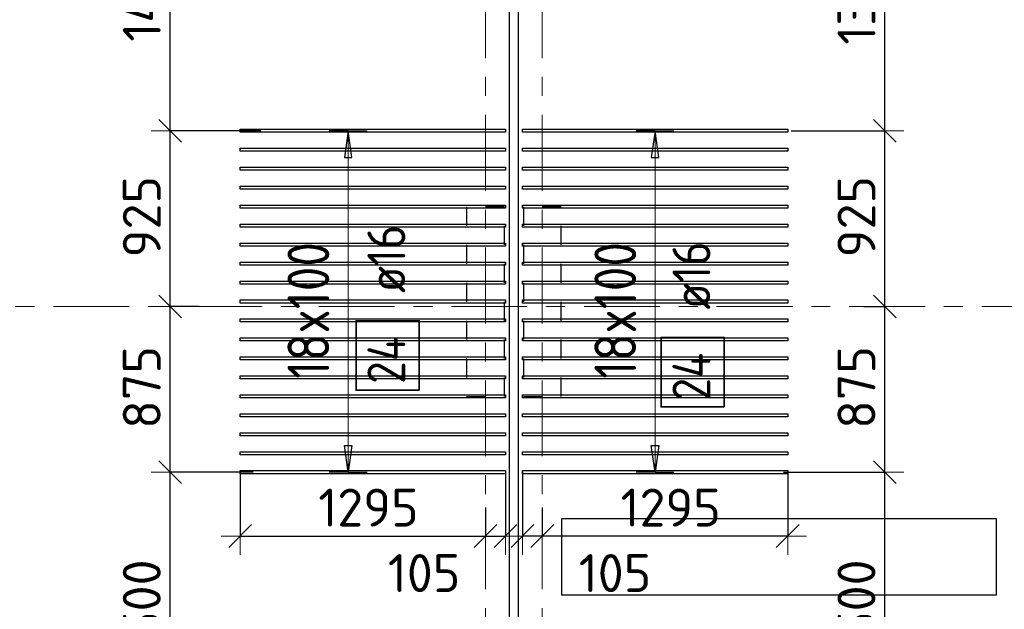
# Model space of a CAD drawing. Header units: metres. Extents: x -38 to 97, y -15 to 21.
# Tile 34 of 256: x 30.09 to 35.29, y 11.2 to 14.31. Entities that reach past the tile are written whole.
import ezdxf

# ---------------------------------------------------------------- set-up
doc = ezdxf.new("R2010")
doc.units = ezdxf.units.M
doc.header["$PDMODE"] = 65
for name, pattern in [('______11', [0.5, 0.4, -0.05, 0, -0.05]), ('______2', [0.0405, 0.03, -0.0105]), ('______5', [1.1, 0.8, -0.1, 0.1, -0.1])]:
    doc.linetypes.add(name, pattern=pattern)
for name, color, linetype, lineweight in [('XR$2$Осевая линия (1)', 7, '______5', 13), ('XR$6$Перекрытие (1)', 7, 'Continuous', 35), ('XR$6$Размерная линия (1)', 7, 'Continuous', 13)]:
    doc.layers.add(name, color=color, linetype=linetype, lineweight=lineweight)
doc.layers.add('XR$6$Арм.стержн.Доп. Арм верхн.зоны Х', color=7, linetype='Continuous', lineweight=35, true_color=0x8c8cff)
doc.layers.add('XR$7$Стена_ бетон несущ.', color=7, linetype='Continuous', lineweight=70, true_color=0xb4b496)
doc.styles.add('ISOCPEUR', font='txt')
doc.dimstyles.new('DIMSTYLE_3', dxfattribs={"dimtxt": 0.2, "dimasz": 0.2, "dimexe": 0, "dimexo": 0, "dimgap": 0.1, "dimtad": 2, "dimdec": 0, "dimlfac": 1000, "dimrnd": 5, "dimzin": 12, "dimdsep": 46, "dimtxsty": 'ISOCPEUR', "dimblk1": 'ALL_ML_STRICH', "dimblk2": 'ALL_ML_STRICH', "dimsah": 1, "dimcen": 0, "dimclrd": 7, "dimclre": 256, "dimclrt": 7, "dimadec": 0, "dimazin": 0, "dimtfac": 1, "dimtdec": 0, "dimtix": 1, "dimtmove": 2, "dimatfit": 3, "dimfxl": 0, "dimtzin": 0, "dimlwd": 0, "dimlwe": -3, "dimarcsym": 0})
doc.dimstyles.new('DIMSTYLE_36', dxfattribs={"dimtxt": 0.2, "dimasz": 0.2, "dimexe": 0, "dimexo": 0, "dimgap": 0.1, "dimtad": 2, "dimdec": 0, "dimlfac": 1000, "dimrnd": 5, "dimzin": 12, "dimdsep": 46, "dimtxsty": 'ISOCPEUR', "dimblk1": 'ALL_ML_STRICH', "dimblk2": 'ALL_ML_STRICH', "dimsah": 1, "dimcen": 0, "dimclrd": 7, "dimclre": 256, "dimclrt": 7, "dimadec": 0, "dimazin": 0, "dimtfac": 1, "dimtdec": 0, "dimtix": 1, "dimtmove": 2, "dimatfit": 3, "dimfxl": 0, "dimtvp": 1.2, "dimtzin": 0, "dimlwd": 0, "dimlwe": -3, "dimarcsym": 0})
doc.dimstyles.new('DIMSTYLE_37', dxfattribs={"dimtxt": 0.2, "dimasz": 0.2, "dimexe": 0, "dimexo": 0, "dimgap": 0.1, "dimtad": 0, "dimdec": 0, "dimlfac": 1000, "dimrnd": 5, "dimzin": 12, "dimdsep": 46, "dimtxsty": 'ISOCPEUR', "dimblk1": 'ALL_ML_STRICH', "dimblk2": 'ALL_ML_STRICH', "dimsah": 1, "dimcen": 0, "dimclrd": 7, "dimclre": 256, "dimclrt": 7, "dimadec": 0, "dimazin": 0, "dimtfac": 1, "dimtdec": 0, "dimtix": 1, "dimtmove": 2, "dimatfit": 3, "dimfxl": 0, "dimtvp": 1.2, "dimtzin": 0, "dimlwd": 0, "dimlwe": -3, "dimarcsym": 0})

# ---------------------------------------------------------------- blocks, each defined once
blk = doc.blocks.new('ALL_ML_STRICH')
at = {"color": 0, "linetype": 'ByBlock', "lineweight": -2}
for p, q in [((-0.3, -0.3), (0.3, 0.3)), ((0, -0.5), (0, 0.5)), ((-1, 0), (0.5, 0))]:
    blk.add_line(p, q, dxfattribs=at)
blk = doc.blocks.new('*D973')
at = {"layer": 'DEFPOINTS', "color": 7, "linetype": 'Continuous', "lineweight": 13, "transparency": 33554687}
for p in [(31.255, 11.9483), (32.55, 11.7595), (31.255, 11.5895)]:
    blk.add_point(p, dxfattribs=at)
at = {"layer": 'XR$6$Размерная линия (1)', "color": 9, "linetype": 'Continuous', "lineweight": -2, "true_color": 0xc7c7c7, "transparency": 33554687}
for p, q in [((31.255, 11.9283), (31.255, 11.5895)), ((32.55, 11.7395), (32.55, 11.5895))]:
    blk.add_line(p, q, dxfattribs=at)
at = {"layer": 'XR$6$Размерная линия (1)', "color": 7, "linetype": 'Continuous', "lineweight": -2, "transparency": 33554687}
blk.add_line((31.255, 11.5895), (32.55, 11.5895), dxfattribs=at)
at = {"layer": 'XR$6$Размерная линия (1)', "color": 7, "linetype": 'Continuous', "lineweight": 13, "transparency": 33554687, "xscale": 0.2, "yscale": 0.2, "zscale": 0.2, "rotation": 180}
blk.add_blockref('ALL_ML_STRICH', (31.255, 11.5895), dxfattribs=at)
at = {"layer": 'XR$6$Размерная линия (1)', "color": 7, "linetype": 'Continuous', "lineweight": 13, "transparency": 33554687, "xscale": 0.2, "yscale": 0.2, "zscale": 0.2}
blk.add_blockref('ALL_ML_STRICH', (32.55, 11.5895), dxfattribs=at)
at = {"layer": 'XR$6$Размерная линия (1)', "color": 7, "linetype": 'Continuous', "lineweight": 13, "transparency": 33554687, "insert": (31.9325, 11.7395), "char_height": 0.2, "width": 0.8, "attachment_point": 5, "style": 'ISOCPEUR'}
blk.add_mtext('\\A1;{1295}', dxfattribs=at)
blk = doc.blocks.new('*D974')
at = {"layer": 'DEFPOINTS', "color": 7, "linetype": 'Continuous', "lineweight": 13, "transparency": 33554687}
for p in [(32.655, 11.9483), (32.55, 11.7595), (32.55, 11.5895)]:
    blk.add_point(p, dxfattribs=at)
at = {"layer": 'XR$6$Размерная линия (1)', "color": 9, "linetype": 'Continuous', "lineweight": -2, "true_color": 0xc7c7c7, "transparency": 33554687}
for p, q in [((32.655, 11.9283), (32.655, 11.5895)), ((32.55, 11.7395), (32.55, 11.5895))]:
    blk.add_line(p, q, dxfattribs=at)
at = {"layer": 'XR$6$Размерная линия (1)', "color": 7, "linetype": 'Continuous', "lineweight": -2, "transparency": 33554687}
blk.add_line((32.55, 11.5895), (32.655, 11.5895), dxfattribs=at)
at = {"layer": 'XR$6$Размерная линия (1)', "color": 7, "linetype": 'Continuous', "lineweight": 13, "transparency": 33554687, "xscale": 0.2, "yscale": 0.2, "zscale": 0.2, "rotation": 180}
blk.add_blockref('ALL_ML_STRICH', (32.55, 11.5895), dxfattribs=at)
at = {"layer": 'XR$6$Размерная линия (1)', "color": 7, "linetype": 'Continuous', "lineweight": 13, "transparency": 33554687, "xscale": 0.2, "yscale": 0.2, "zscale": 0.2}
blk.add_blockref('ALL_ML_STRICH', (32.655, 11.5895), dxfattribs=at)
at = {"layer": 'XR$6$Размерная линия (1)', "color": 7, "linetype": 'Continuous', "lineweight": 13, "transparency": 33554687, "insert": (32.2262, 11.3943), "char_height": 0.2, "width": 0.6, "attachment_point": 5, "style": 'ISOCPEUR'}
blk.add_mtext('\\A1;{105}', dxfattribs=at)
blk = doc.blocks.new('*D996')
at = {"layer": 'DEFPOINTS', "color": 7, "linetype": 'Continuous', "lineweight": 13, "transparency": 33554687}
for p in [(34.145, 11.9483), (32.85, 11.7595), (34.145, 11.5895)]:
    blk.add_point(p, dxfattribs=at)
at = {"layer": 'XR$6$Размерная линия (1)', "color": 9, "linetype": 'Continuous', "lineweight": -2, "true_color": 0xc7c7c7, "transparency": 33554687}
for p, q in [((34.145, 11.9283), (34.145, 11.5895)), ((32.85, 11.7395), (32.85, 11.5895))]:
    blk.add_line(p, q, dxfattribs=at)
at = {"layer": 'XR$6$Размерная линия (1)', "color": 7, "linetype": 'Continuous', "lineweight": -2, "transparency": 33554687}
blk.add_line((34.145, 11.5895), (32.85, 11.5895), dxfattribs=at)
at = {"layer": 'XR$6$Размерная линия (1)', "color": 7, "linetype": 'Continuous', "lineweight": 13, "transparency": 33554687, "xscale": 0.2, "yscale": 0.2, "zscale": 0.2}
for p, rotation in [((32.85, 11.5895), 180), ((34.145, 11.5895), 360)]:
    blk.add_blockref('ALL_ML_STRICH', p, dxfattribs=dict(at, rotation=rotation))
at = {"layer": 'XR$6$Размерная линия (1)', "color": 7, "linetype": 'Continuous', "lineweight": 13, "transparency": 33554687, "insert": (33.5275, 11.7395), "char_height": 0.2, "width": 0.8, "attachment_point": 5, "style": 'ISOCPEUR'}
blk.add_mtext('\\A1;{1295}', dxfattribs=at)
blk = doc.blocks.new('*D997')
at = {"layer": 'DEFPOINTS', "color": 7, "linetype": 'Continuous', "lineweight": 13, "transparency": 33554687}
for p in [(32.745, 11.9483), (32.85, 11.7595), (32.85, 11.5895)]:
    blk.add_point(p, dxfattribs=at)
at = {"layer": 'XR$6$Размерная линия (1)', "color": 9, "linetype": 'Continuous', "lineweight": -2, "true_color": 0xc7c7c7, "transparency": 33554687}
for p, q in [((32.745, 11.9283), (32.745, 11.5895)), ((32.85, 11.7395), (32.85, 11.5895))]:
    blk.add_line(p, q, dxfattribs=at)
at = {"layer": 'XR$6$Размерная линия (1)', "color": 7, "linetype": 'Continuous', "lineweight": -2, "transparency": 33554687}
blk.add_line((32.85, 11.5895), (32.745, 11.5895), dxfattribs=at)
at = {"layer": 'XR$6$Размерная линия (1)', "color": 7, "linetype": 'Continuous', "lineweight": 13, "transparency": 33554687, "xscale": 0.2, "yscale": 0.2, "zscale": 0.2}
for p, rotation in [((32.745, 11.5895), 180), ((32.85, 11.5895), 360)]:
    blk.add_blockref('ALL_ML_STRICH', p, dxfattribs=dict(at, rotation=rotation))
at = {"layer": 'XR$6$Размерная линия (1)', "color": 7, "linetype": 'Continuous', "lineweight": 13, "transparency": 33554687, "insert": (33.2338, 11.3943), "char_height": 0.2, "width": 0.6, "attachment_point": 5, "style": 'ISOCPEUR'}
blk.add_mtext('\\A1;{105}', dxfattribs=at)
blk = doc.blocks.new('*D1106')
at = {"layer": 'DEFPOINTS', "color": 7, "linetype": 'Continuous', "lineweight": 13, "transparency": 33554687}
for p in [(31.3429, 11.9262), (30.8857, 10.4262), (31.3153, 10.4262)]:
    blk.add_point(p, dxfattribs=at)
at = {"layer": 'XR$6$Размерная линия (1)', "color": 9, "linetype": 'Continuous', "lineweight": -2, "true_color": 0xc7c7c7, "transparency": 33554687}
for p, q in [((31.3229, 11.9262), (30.8857, 11.9262)), ((31.2953, 10.4262), (30.8857, 10.4262))]:
    blk.add_line(p, q, dxfattribs=at)
at = {"layer": 'XR$6$Размерная линия (1)', "color": 7, "linetype": 'Continuous', "lineweight": -2, "transparency": 33554687}
blk.add_line((30.8857, 10.4262), (30.8857, 11.9262), dxfattribs=at)
at = {"layer": 'XR$6$Размерная линия (1)', "color": 7, "linetype": 'Continuous', "lineweight": 13, "transparency": 33554687, "xscale": 0.2, "yscale": 0.2, "zscale": 0.2}
for p, rotation in [((30.8857, 11.9262), 90), ((30.8857, 10.4262), 270)]:
    blk.add_blockref('ALL_ML_STRICH', p, dxfattribs=dict(at, rotation=rotation))
at = {"layer": 'XR$6$Размерная линия (1)', "color": 7, "linetype": 'Continuous', "lineweight": 13, "transparency": 33554687, "insert": (30.7357, 11.2062), "char_height": 0.2, "width": 0.8, "attachment_point": 5, "rotation": 90, "style": 'ISOCPEUR'}
blk.add_mtext('\\A1;{1500}', dxfattribs=at)
blk = doc.blocks.new('*D1107')
at = {"layer": 'DEFPOINTS', "color": 7, "linetype": 'Continuous', "lineweight": 13, "transparency": 33554687}
for p in [(31.0591, 12.8), (30.8857, 11.9262), (31.3429, 11.9262)]:
    blk.add_point(p, dxfattribs=at)
at = {"layer": 'XR$6$Размерная линия (1)', "color": 9, "linetype": 'Continuous', "lineweight": -2, "true_color": 0xc7c7c7, "transparency": 33554687}
for p, q in [((31.0391, 12.8), (30.8857, 12.8)), ((31.3229, 11.9262), (30.8857, 11.9262))]:
    blk.add_line(p, q, dxfattribs=at)
at = {"layer": 'XR$6$Размерная линия (1)', "color": 7, "linetype": 'Continuous', "lineweight": -2, "transparency": 33554687}
blk.add_line((30.8857, 11.9262), (30.8857, 12.8), dxfattribs=at)
at = {"layer": 'XR$6$Размерная линия (1)', "color": 7, "linetype": 'Continuous', "lineweight": 13, "transparency": 33554687, "xscale": 0.2, "yscale": 0.2, "zscale": 0.2}
for p, rotation in [((30.8857, 12.8), 90), ((30.8857, 11.9262), 270)]:
    blk.add_blockref('ALL_ML_STRICH', p, dxfattribs=dict(at, rotation=rotation))
at = {"layer": 'XR$6$Размерная линия (1)', "color": 7, "linetype": 'Continuous', "lineweight": 13, "transparency": 33554687, "insert": (30.7357, 12.3731), "char_height": 0.2, "width": 0.6, "attachment_point": 5, "rotation": 90, "style": 'ISOCPEUR'}
blk.add_mtext('\\A1;{875}', dxfattribs=at)
blk = doc.blocks.new('*D1108')
at = {"layer": 'DEFPOINTS', "color": 7, "linetype": 'Continuous', "lineweight": 13, "transparency": 33554687}
for p in [(31.3834, 13.7262), (30.8857, 12.8), (31.0591, 12.8)]:
    blk.add_point(p, dxfattribs=at)
at = {"layer": 'XR$6$Размерная линия (1)', "color": 9, "linetype": 'Continuous', "lineweight": -2, "true_color": 0xc7c7c7, "transparency": 33554687}
for p, q in [((31.3634, 13.7262), (30.8857, 13.7262)), ((31.0391, 12.8), (30.8857, 12.8))]:
    blk.add_line(p, q, dxfattribs=at)
at = {"layer": 'XR$6$Размерная линия (1)', "color": 7, "linetype": 'Continuous', "lineweight": -2, "transparency": 33554687}
blk.add_line((30.8857, 12.8), (30.8857, 13.7262), dxfattribs=at)
at = {"layer": 'XR$6$Размерная линия (1)', "color": 7, "linetype": 'Continuous', "lineweight": 13, "transparency": 33554687, "xscale": 0.2, "yscale": 0.2, "zscale": 0.2}
for p, rotation in [((30.8857, 13.7262), 90), ((30.8857, 12.8), 270)]:
    blk.add_blockref('ALL_ML_STRICH', p, dxfattribs=dict(at, rotation=rotation))
at = {"layer": 'XR$6$Размерная линия (1)', "color": 7, "linetype": 'Continuous', "lineweight": 13, "transparency": 33554687, "insert": (30.7357, 13.2731), "char_height": 0.2, "width": 0.6, "attachment_point": 5, "rotation": 90, "style": 'ISOCPEUR'}
blk.add_mtext('\\A1;{925}', dxfattribs=at)
blk = doc.blocks.new('*D1109')
at = {"layer": 'DEFPOINTS', "color": 7, "linetype": 'Continuous', "lineweight": 13, "transparency": 33554687}
for p in [(31.3339, 15.1625), (30.8857, 13.7262), (31.3834, 13.7262)]:
    blk.add_point(p, dxfattribs=at)
at = {"layer": 'XR$6$Размерная линия (1)', "color": 9, "linetype": 'Continuous', "lineweight": -2, "true_color": 0xc7c7c7, "transparency": 33554687}
for p, q in [((31.3139, 15.1625), (30.8857, 15.1625)), ((31.3634, 13.7262), (30.8857, 13.7262))]:
    blk.add_line(p, q, dxfattribs=at)
at = {"layer": 'XR$6$Размерная линия (1)', "color": 7, "linetype": 'Continuous', "lineweight": -2, "transparency": 33554687}
blk.add_line((30.8857, 13.7262), (30.8857, 15.1625), dxfattribs=at)
at = {"layer": 'XR$6$Размерная линия (1)', "color": 7, "linetype": 'Continuous', "lineweight": 13, "transparency": 33554687, "xscale": 0.2, "yscale": 0.2, "zscale": 0.2}
for p, rotation in [((30.8857, 15.1625), 90), ((30.8857, 13.7262), 270)]:
    blk.add_blockref('ALL_ML_STRICH', p, dxfattribs=dict(at, rotation=rotation))
at = {"layer": 'XR$6$Размерная линия (1)', "color": 7, "linetype": 'Continuous', "lineweight": 13, "transparency": 33554687, "insert": (30.7357, 14.4643), "char_height": 0.2, "width": 0.8, "attachment_point": 5, "rotation": 90, "style": 'ISOCPEUR'}
blk.add_mtext('\\A1;{1435}', dxfattribs=at)
blk = doc.blocks.new('*D1303')
at = {"layer": 'DEFPOINTS', "color": 7, "linetype": 'Continuous', "lineweight": 13, "transparency": 33554687}
for p in [(34.0235, 11.9262), (34.0627, 10.4262), (34.6581, 10.4262)]:
    blk.add_point(p, dxfattribs=at)
at = {"layer": 'XR$6$Размерная линия (1)', "color": 9, "linetype": 'Continuous', "lineweight": -2, "true_color": 0xc7c7c7, "transparency": 33554687}
for p, q in [((34.1235, 11.9262), (34.6581, 11.9262)), ((34.1627, 10.4262), (34.6581, 10.4262))]:
    blk.add_line(p, q, dxfattribs=at)
at = {"layer": 'XR$6$Размерная линия (1)', "color": 7, "linetype": 'Continuous', "lineweight": -2, "transparency": 33554687}
blk.add_line((34.6581, 10.4262), (34.6581, 11.9262), dxfattribs=at)
at = {"layer": 'XR$6$Размерная линия (1)', "color": 7, "linetype": 'Continuous', "lineweight": 13, "transparency": 33554687, "xscale": 0.2, "yscale": 0.2, "zscale": 0.2}
for p, rotation in [((34.6581, 11.9262), 90), ((34.6581, 10.4262), 270)]:
    blk.add_blockref('ALL_ML_STRICH', p, dxfattribs=dict(at, rotation=rotation))
at = {"layer": 'XR$6$Размерная линия (1)', "color": 7, "linetype": 'Continuous', "lineweight": 13, "transparency": 33554687, "insert": (34.5081, 11.2062), "char_height": 0.2, "width": 0.8, "attachment_point": 5, "rotation": 90, "style": 'ISOCPEUR'}
blk.add_mtext('\\A1;{1500}', dxfattribs=at)
blk = doc.blocks.new('*D1304')
at = {"layer": 'DEFPOINTS', "color": 7, "linetype": 'Continuous', "lineweight": 13, "transparency": 33554687}
for p in [(34.4476, 12.8), (34.0235, 11.9262), (34.6581, 11.9262)]:
    blk.add_point(p, dxfattribs=at)
at = {"layer": 'XR$6$Размерная линия (1)', "color": 9, "linetype": 'Continuous', "lineweight": -2, "true_color": 0xc7c7c7, "transparency": 33554687}
for p, q in [((34.5476, 12.8), (34.6581, 12.8)), ((34.1235, 11.9262), (34.6581, 11.9262))]:
    blk.add_line(p, q, dxfattribs=at)
at = {"layer": 'XR$6$Размерная линия (1)', "color": 7, "linetype": 'Continuous', "lineweight": -2, "transparency": 33554687}
blk.add_line((34.6581, 11.9262), (34.6581, 12.8), dxfattribs=at)
at = {"layer": 'XR$6$Размерная линия (1)', "color": 7, "linetype": 'Continuous', "lineweight": 13, "transparency": 33554687, "xscale": 0.2, "yscale": 0.2, "zscale": 0.2}
for p, rotation in [((34.6581, 12.8), 90), ((34.6581, 11.9262), 270)]:
    blk.add_blockref('ALL_ML_STRICH', p, dxfattribs=dict(at, rotation=rotation))
at = {"layer": 'XR$6$Размерная линия (1)', "color": 7, "linetype": 'Continuous', "lineweight": 13, "transparency": 33554687, "insert": (34.5081, 12.3731), "char_height": 0.2, "width": 0.6, "attachment_point": 5, "rotation": 90, "style": 'ISOCPEUR'}
blk.add_mtext('\\A1;{875}', dxfattribs=at)
blk = doc.blocks.new('*D1305')
at = {"layer": 'DEFPOINTS', "color": 7, "linetype": 'Continuous', "lineweight": 13, "transparency": 33554687}
for p in [(34.0639, 13.7262), (34.4476, 12.8), (34.6581, 12.8)]:
    blk.add_point(p, dxfattribs=at)
at = {"layer": 'XR$6$Размерная линия (1)', "color": 9, "linetype": 'Continuous', "lineweight": -2, "true_color": 0xc7c7c7, "transparency": 33554687}
for p, q in [((34.1639, 13.7262), (34.6581, 13.7262)), ((34.5476, 12.8), (34.6581, 12.8))]:
    blk.add_line(p, q, dxfattribs=at)
at = {"layer": 'XR$6$Размерная линия (1)', "color": 7, "linetype": 'Continuous', "lineweight": -2, "transparency": 33554687}
blk.add_line((34.6581, 12.8), (34.6581, 13.7262), dxfattribs=at)
at = {"layer": 'XR$6$Размерная линия (1)', "color": 7, "linetype": 'Continuous', "lineweight": 13, "transparency": 33554687, "xscale": 0.2, "yscale": 0.2, "zscale": 0.2}
for p, rotation in [((34.6581, 13.7262), 90), ((34.6581, 12.8), 270)]:
    blk.add_blockref('ALL_ML_STRICH', p, dxfattribs=dict(at, rotation=rotation))
at = {"layer": 'XR$6$Размерная линия (1)', "color": 7, "linetype": 'Continuous', "lineweight": 13, "transparency": 33554687, "insert": (34.5081, 13.2731), "char_height": 0.2, "width": 0.6, "attachment_point": 5, "rotation": 90, "style": 'ISOCPEUR'}
blk.add_mtext('\\A1;{925}', dxfattribs=at)
blk = doc.blocks.new('*D1306')
at = {"layer": 'DEFPOINTS', "color": 7, "linetype": 'Continuous', "lineweight": 13, "transparency": 33554687}
for p in [(34.6844, 15.1003), (34.0639, 13.7262), (34.6581, 13.7262)]:
    blk.add_point(p, dxfattribs=at)
at = {"layer": 'XR$6$Размерная линия (1)', "color": 9, "linetype": 'Continuous', "lineweight": -2, "true_color": 0xc7c7c7, "transparency": 33554687}
for p, q in [((34.6581, 15.1003), (34.6581, 15.1003)), ((34.1639, 13.7262), (34.6581, 13.7262))]:
    blk.add_line(p, q, dxfattribs=at)
at = {"layer": 'XR$6$Размерная линия (1)', "color": 7, "linetype": 'Continuous', "lineweight": -2, "transparency": 33554687}
blk.add_line((34.6581, 13.7262), (34.6581, 15.1003), dxfattribs=at)
at = {"layer": 'XR$6$Размерная линия (1)', "color": 7, "linetype": 'Continuous', "lineweight": 13, "transparency": 33554687, "xscale": 0.2, "yscale": 0.2, "zscale": 0.2}
for p, rotation in [((34.6581, 15.1003), 90), ((34.6581, 13.7262), 270)]:
    blk.add_blockref('ALL_ML_STRICH', p, dxfattribs=dict(at, rotation=rotation))
at = {"layer": 'XR$6$Размерная линия (1)', "color": 7, "linetype": 'Continuous', "lineweight": 13, "transparency": 33554687, "insert": (34.5081, 14.4432), "char_height": 0.2, "width": 0.8, "attachment_point": 5, "rotation": 90, "style": 'ISOCPEUR'}
blk.add_mtext('\\A1;{1375}', dxfattribs=at)

msp = doc.modelspace()

# ---------------------------------------------------------------- linework, layer by layer
at = {"layer": 'XR$2$Осевая линия (1)', "color": 253, "linetype": '______11', "lineweight": 13, "true_color": 0xa0a0a0, "transparency": 33554687}
for p, q in [((32.55, -3.39), (32.55, 19.78)), ((32.85, -3.39), (32.85, 19.78)), ((-2.63, 12.8), (62.6, 12.8))]:
    msp.add_line(p, q, dxfattribs=at)
at = {"layer": 'XR$6$Арм.стержн.Доп. Арм верхн.зоны Х', "color": 253, "linetype": 'Continuous', "lineweight": -3, "true_color": 0xa0a0a0, "transparency": 33554687}
for p, q in [((31.8253, 13.7262), (31.7253, 13.7262)), ((31.8253, 13.7262), (31.9253, 13.7262)), ((33.445, 13.7262), (33.345, 13.7262)), ((33.445, 13.7262), (33.545, 13.7262)), ((31.8253, 11.9262), (31.7253, 11.9262)), ((31.8253, 11.9262), (31.9253, 11.9262)), ((33.445, 11.9262), (33.345, 11.9262)), ((33.445, 11.9262), (33.545, 11.9262))]:
    msp.add_line(p, q, dxfattribs=at)
at = {"layer": 'XR$6$Арм.стержн.Доп. Арм верхн.зоны Х', "color": 7, "linetype": 'Continuous', "lineweight": 25, "transparency": 33554687}
for p, q in [((31.8253, 13.7262), (31.8053, 13.5862)), ((31.8453, 13.5862), (31.8253, 13.7262)), ((33.445, 13.7262), (33.425, 13.5862)), ((33.465, 13.5862), (33.445, 13.7262)), ((31.8053, 13.5862), (31.8453, 13.5862)), ((33.425, 13.5862), (33.465, 13.5862)), ((31.8253, 11.9262), (31.8053, 12.0662)), ((31.8053, 12.0662), (31.8453, 12.0662)), ((31.8453, 12.0662), (31.8253, 11.9262)), ((33.445, 11.9262), (33.425, 12.0662)), ((33.425, 12.0662), (33.465, 12.0662)), ((33.465, 12.0662), (33.445, 11.9262))]:
    msp.add_line(p, q, dxfattribs=at)
at = {"layer": 'XR$6$Арм.стержн.Доп. Арм верхн.зоны Х', "color": 7, "linetype": 'Continuous', "lineweight": 13, "transparency": 33554687}
for p, q in [((31.8253, 13.7262), (31.8253, 13.7262)), ((31.8253, 11.9262), (31.8253, 13.7262)), ((33.445, 13.7262), (33.445, 13.7262)), ((33.445, 11.9262), (33.445, 13.7262)), ((31.8253, 11.9262), (31.8253, 11.9262)), ((33.445, 11.9262), (33.445, 11.9262))]:
    msp.add_line(p, q, dxfattribs=at)
at = {"layer": 'XR$6$Арм.стержн.Доп. Арм верхн.зоны Х', "color": 7, "linetype": 'Continuous', "lineweight": 25, "transparency": 33554687}
for points in [[(32.655, 13.7182), (31.255, 13.7182), (31.255, 13.7342), (32.655, 13.7342), (32.655, 13.7182)], [(32.745, 13.7342), (34.145, 13.7342), (34.145, 13.7182), (32.745, 13.7182), (32.745, 13.7342)], [(32.655, 13.6182), (31.255, 13.6182), (31.255, 13.6342), (32.655, 13.6342), (32.655, 13.6182)], [(32.745, 13.6342), (34.145, 13.6342), (34.145, 13.6182), (32.745, 13.6182), (32.745, 13.6342)], [(32.655, 13.5182), (31.255, 13.5182), (31.255, 13.5342), (32.655, 13.5342), (32.655, 13.5182)], [(32.745, 13.5342), (34.145, 13.5342), (34.145, 13.5182), (32.745, 13.5182), (32.745, 13.5342)], [(32.655, 13.4182), (31.255, 13.4182), (31.255, 13.4342), (32.655, 13.4342), (32.655, 13.4182)], [(32.745, 13.4342), (34.145, 13.4342), (34.145, 13.4182), (32.745, 13.4182), (32.745, 13.4342)], [(32.655, 13.3182), (31.255, 13.3182), (31.255, 13.3342), (32.655, 13.3342), (32.655, 13.3182)], [(32.745, 13.3342), (34.145, 13.3342), (34.145, 13.3182), (32.745, 13.3182), (32.745, 13.3342)], [(32.655, 13.2182), (31.255, 13.2182), (31.255, 13.2342), (32.655, 13.2342), (32.655, 13.2182)], [(32.745, 13.2342), (34.145, 13.2342), (34.145, 13.2182), (32.745, 13.2182), (32.745, 13.2342)], [(32.655, 13.1182), (31.255, 13.1182), (31.255, 13.1342), (32.655, 13.1342), (32.655, 13.1182)], [(32.745, 13.1342), (34.145, 13.1342), (34.145, 13.1182), (32.745, 13.1182), (32.745, 13.1342)], [(32.655, 13.0182), (31.255, 13.0182), (31.255, 13.0342), (32.655, 13.0342), (32.655, 13.0182)], [(32.745, 13.0342), (34.145, 13.0342), (34.145, 13.0182), (32.745, 13.0182), (32.745, 13.0342)], [(32.655, 12.9182), (31.255, 12.9182), (31.255, 12.9342), (32.655, 12.9342), (32.655, 12.9182)], [(32.745, 12.9342), (34.145, 12.9342), (34.145, 12.9182), (32.745, 12.9182), (32.745, 12.9342)], [(32.655, 12.8182), (31.255, 12.8182), (31.255, 12.8342), (32.655, 12.8342), (32.655, 12.8182)], [(32.745, 12.8342), (34.145, 12.8342), (34.145, 12.8182), (32.745, 12.8182), (32.745, 12.8342)], [(32.655, 12.7182), (31.255, 12.7182), (31.255, 12.7342), (32.655, 12.7342), (32.655, 12.7182)], [(32.745, 12.7342), (34.145, 12.7342), (34.145, 12.7182), (32.745, 12.7182), (32.745, 12.7342)], [(32.655, 12.6182), (31.255, 12.6182), (31.255, 12.6342), (32.655, 12.6342), (32.655, 12.6182)], [(32.745, 12.6342), (34.145, 12.6342), (34.145, 12.6182), (32.745, 12.6182), (32.745, 12.6342)], [(32.655, 12.5182), (31.255, 12.5182), (31.255, 12.5342), (32.655, 12.5342), (32.655, 12.5182)], [(32.745, 12.5342), (34.145, 12.5342), (34.145, 12.5182), (32.745, 12.5182), (32.745, 12.5342)], [(32.655, 12.4182), (31.255, 12.4182), (31.255, 12.4342), (32.655, 12.4342), (32.655, 12.4182)], [(32.745, 12.4342), (34.145, 12.4342), (34.145, 12.4182), (32.745, 12.4182), (32.745, 12.4342)], [(32.655, 12.3182), (31.255, 12.3182), (31.255, 12.3342), (32.655, 12.3342), (32.655, 12.3182)], [(32.745, 12.3342), (34.145, 12.3342), (34.145, 12.3182), (32.745, 12.3182), (32.745, 12.3342)], [(32.655, 12.2182), (31.255, 12.2182), (31.255, 12.2342), (32.655, 12.2342), (32.655, 12.2182)], [(32.745, 12.2342), (34.145, 12.2342), (34.145, 12.2182), (32.745, 12.2182), (32.745, 12.2342)], [(32.655, 12.1182), (31.255, 12.1182), (31.255, 12.1342), (32.655, 12.1342), (32.655, 12.1182)], [(32.745, 12.1342), (34.145, 12.1342), (34.145, 12.1182), (32.745, 12.1182), (32.745, 12.1342)], [(32.655, 12.0182), (31.255, 12.0182), (31.255, 12.0342), (32.655, 12.0342), (32.655, 12.0182)], [(32.745, 12.0342), (34.145, 12.0342), (34.145, 12.0182), (32.745, 12.0182), (32.745, 12.0342)], [(32.655, 11.9182), (31.255, 11.9182), (31.255, 11.9342), (32.655, 11.9342), (32.655, 11.9182)], [(32.745, 11.9342), (34.145, 11.9342), (34.145, 11.9182), (32.745, 11.9182), (32.745, 11.9342)]]:
    msp.add_lwpolyline(points, dxfattribs=at)
at = {"layer": 'XR$6$Арм.стержн.Доп. Арм верхн.зоны Х', "color": 7, "linetype": 'Continuous', "lineweight": 35, "transparency": 33554687}
for points in [[(32.2002, 12.3579), (32.2002, 12.7246), (31.8669, 12.7246), (31.8669, 12.3579), (32.2002, 12.3579)], [(33.8103, 12.27), (33.8103, 12.6367), (33.477, 12.6367), (33.477, 12.27), (33.8103, 12.27)]]:
    msp.add_lwpolyline(points, dxfattribs=at)
at = {"layer": 'XR$6$Перекрытие (1)', "color": 7, "linetype": 'Continuous', "lineweight": 25, "transparency": 33554687}
for p, q in [((32.675, 16.6502), (32.675, -0.25)), ((32.725, -0.2498), (32.725, 16.4002)), ((32.952, 11.6802), (32.952, 11.2802)), ((35.247, 11.6802), (32.952, 11.6802)), ((35.247, 11.2802), (35.247, 11.6802)), ((32.952, 11.2802), (35.247, 11.2802))]:
    msp.add_line(p, q, dxfattribs=at)
at = {"layer": 'XR$7$Стена_ бетон несущ.', "color": 253, "linetype": '______2', "lineweight": -3, "true_color": 0xa0a0a0, "transparency": 33554687}
for p, q in [((32.45, 13.325), (32.45, 12.325)), ((32.65, 13.325), (32.45, 13.325)), ((32.65, 12.325), (32.65, 13.325)), ((32.95, 13.325), (32.75, 13.325)), ((32.75, 13.325), (32.75, 12.325)), ((32.95, 12.325), (32.95, 13.325)), ((32.45, 12.325), (32.65, 12.325)), ((32.75, 12.325), (32.95, 12.325))]:
    msp.add_line(p, q, dxfattribs=at)

# ---------------------------------------------------------------- texts
at = {"layer": 'XR$6$Арм.стержн.Доп. Арм верхн.зоны Х', "color": 7, "linetype": 'Continuous', "lineweight": 13, "transparency": 33554687, "char_height": 0.22, "width": 0.930455, "attachment_point": 7, "rotation": 90, "style": 'ISOCPEUR'}
for insert in [(31.7253, 12.4192), (33.345, 12.4192)]:
    msp.add_mtext('\\W0.86;18x100', dxfattribs=dict(at, insert=insert))
at = {"layer": 'XR$6$Арм.стержн.Доп. Арм верхн.зоны Х', "color": 7, "linetype": 'Continuous', "lineweight": 25, "transparency": 33554687, "char_height": 0.2, "attachment_point": 7, "rotation": 90, "style": 'ISOCPEUR'}
for s, insert, width in [('\\W0.89; ø16 ', (32.1269, 12.7579), 0.749105), ('\\W0.89; ø16 ', (33.737, 12.67), 0.749105), ('\\W0.88;24', (32.1269, 12.3913), 0.387995), ('\\W0.88;24', (33.737, 12.3033), 0.387995)]:
    msp.add_mtext(s, dxfattribs=dict(at, insert=insert, width=width))

# ---------------------------------------------------------------- dimensions: what is measured, and where the dimension line sits
at = {"layer": 'XR$6$Размерная линия (1)', "color": 7, "linetype": 'Continuous', "lineweight": 13, "transparency": 33554687}
for base, p1, p2, angle, dimstyle, picture, middle in [((30.8857, 15.1625), (31.3634, 13.7262), (31.3139, 15.1625), 90, 'DIMSTYLE_3', '*D1109', (30.7357, 14.4643)), ((34.6581, 15.1003), (34.1639, 13.7262), (34.6581, 15.1003), 90, 'DIMSTYLE_3', '*D1306', (34.5081, 14.4432)), ((30.8857, 13.7262), (31.0391, 12.8), (31.3634, 13.7262), 90, 'DIMSTYLE_3', '*D1108', (30.7357, 13.2731)), ((34.6581, 13.7262), (34.5476, 12.8), (34.1639, 13.7262), 90, 'DIMSTYLE_3', '*D1305', (34.5081, 13.2731)), ((30.8857, 12.8), (31.3229, 11.9262), (31.0391, 12.8), 90, 'DIMSTYLE_3', '*D1107', (30.7357, 12.3731)), ((34.6581, 12.8), (34.1235, 11.9262), (34.5476, 12.8), 90, 'DIMSTYLE_3', '*D1304', (34.5081, 12.3731)), ((30.8857, 11.9262), (31.2953, 10.4262), (31.3229, 11.9262), 90, 'DIMSTYLE_3', '*D1106', (30.7357, 11.2062)), ((34.6581, 11.9262), (34.1627, 10.4262), (34.1235, 11.9262), 90, 'DIMSTYLE_3', '*D1303', (34.5081, 11.2062)), ((32.745, 11.5895), (32.85, 11.7395), (32.745, 11.9283), 180, 'DIMSTYLE_36', '*D997', (33.2338, 11.3943)), ((32.85, 11.5895), (34.145, 11.9283), (32.85, 11.7395), 180, 'DIMSTYLE_3', '*D996', (33.5275, 11.7395))]:
    dim = msp.add_linear_dim(base=base, p1=p1, p2=p2, angle=angle, dimstyle=dimstyle, override={"dimpost": '<>', "dimclrd": 7, "dimclre": 9, "dimclrt": 7, "dimlwd": 0, "dimlwe": 65533}, dxfattribs=at)
    dim.commit()
    dim.dimension.update_dxf_attribs({"geometry": picture, "text_midpoint": middle, "dimtype": 160})
for base, p1, p2, dimstyle, picture, middle in [((32.55, 11.5895), (31.255, 11.9283), (32.55, 11.7395), 'DIMSTYLE_3', '*D973', (31.9325, 11.7395)), ((32.655, 11.5895), (32.55, 11.7395), (32.655, 11.9283), 'DIMSTYLE_37', '*D974', (32.2262, 11.3943))]:
    dim = msp.add_linear_dim(base=base, p1=p1, p2=p2, dimstyle=dimstyle, override={"dimpost": '<>', "dimclrd": 7, "dimclre": 9, "dimclrt": 7, "dimlwd": 0, "dimlwe": 65533}, dxfattribs=at)
    dim.commit()
    dim.dimension.update_dxf_attribs({"geometry": picture, "text_midpoint": middle, "dimtype": 160})

doc.saveas('drawing.dxf')
